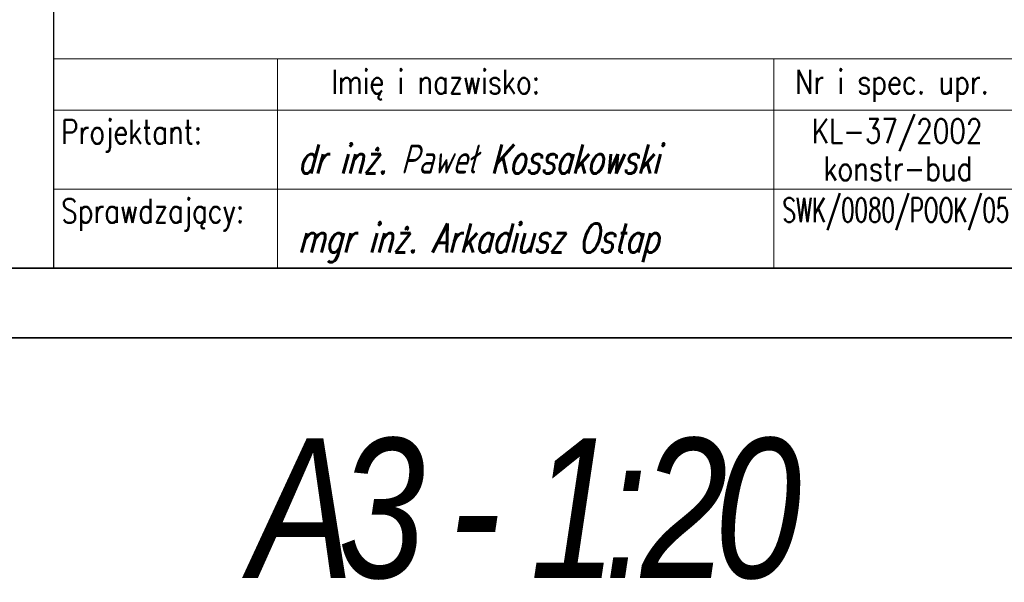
# Model space of a CAD drawing. Header units: millimetres. Extents: x -176817 to 571382, y -58489 to 156123.
# Tile 69 of 256: x -164016 to -162607, y 90752 to 91558. Entities that reach past the tile are written whole.
import ezdxf
from ezdxf.enums import TextEntityAlignment as Align

# ---------------------------------------------------------------- set-up
doc = ezdxf.new("R2010")
doc.units = ezdxf.units.MM
doc.header["$LTSCALE"] = 0.2
for name, color, linetype, lineweight in [('-AAA Kontur', 7, 'Continuous', 35), ('-AAA Opisy2', 71, 'Continuous', 18), ('-AAA Widok', 2, 'Continuous', 30), ('Prz', 5, 'Continuous', 13), ('TABELA', 7, 'Continuous', 13)]:
    doc.layers.add(name, color=color, linetype=linetype, lineweight=lineweight)
doc.styles.add('Pozycja 2', font='ariali.ttf', dxfattribs={"width": 0.8})
doc.styles.add('ROMANS', font='romans.shx')

# ---------------------------------------------------------------- blocks, each defined once
blk = doc.blocks.new('A$C72E22663')
at = {"layer": 'Prz'}
blk.add_lwpolyline([(-1140, 0), (0, 0), (0, 459.29), (-1140, 459.29)], close=True, dxfattribs=at)
at = {"layer": 'TABELA', "color": 3}
for p, q in [((-1140, 149.76), (-248.8, 149.76)), ((-979.9, 56.54), (-979.9, 149.76)), ((-624.74, 56.54), (-624.74, 149.76)), ((-1140, 113.08), (-248.8, 113.08)), ((-979.9, 0), (-979.9, 93.22)), ((-624.74, 0), (-624.74, 93.22))]:
    blk.add_line(p, q, dxfattribs=at)
at = {"layer": 'TABELA', "color": 2}
blk.add_line((-1140, 56.54), (-248.8, 56.54), dxfattribs=at)
at = {"layer": 'TABELA', "color": 4, "style": 'ROMANS'}
for s, width, p in [('Imię i nazwisko:', 0.8, (-941.25, 124.65)), ('Nr i spec. upr.', 0.8, (-609.4, 124.65)), ('Projektant:', 0.8, (-1134.55, 88.91)), ('KL-37/2002', 0.8, (-597.45, 89.49)), ('konstr-bud', 0.8, (-589.19, 62.68)), ('Sprawdzający:', 0.8, (-1134.55, 32.37)), ('SWK/0080/POOK/05', 0.65, (-618.42, 32.95))]:
    blk.add_text(s, height=17.28, rotation=360, dxfattribs=dict(at, width=width)).set_placement(p)
at = {"layer": 'TABELA', "color": 3, "style": 'ROMANS', "oblique": 15}
for s, width, p, p2 in [('dr inż. Paweł Kossakowski', 0.608363, (-965.19, 67.68), (-706.88, 67.68)), ('mgr inż. Arkadiusz Ostap', 0.634942, (-965.19, 11.14), (-706.88, 11.14))]:
    blk.add_text(s, height=20.736, rotation=360, dxfattribs=dict(at, width=width)).set_placement(p, p2, align=Align.FIT)

msp = doc.modelspace()

# ---------------------------------------------------------------- linework, layer by layer
at = {"layer": '-AAA Kontur'}
for points in [[(-169727.5968, 91102.5045), (-161587.5968, 91102.5045), (-161587.5968, 96782.5045), (-169727.5968, 96782.5045)], [(-169627.5968, 91202.5045), (-161687.5968, 91202.5045), (-161687.5968, 96682.5045), (-169627.5968, 96682.5045)]]:
    msp.add_lwpolyline(points, close=True, dxfattribs=at)
at = {"layer": '-AAA Widok'}
msp.add_lwpolyline([(-165055.3319, 91932.3405), (-163967.5968, 91932.3405), (-163967.5968, 91202.5045), (-165055.3319, 91202.5045)], close=True, dxfattribs=at)

# ---------------------------------------------------------------- block references
at = {"layer": '-AAA Opisy2', "color": 42, "xscale": 2, "yscale": 2, "zscale": 2}
msp.add_blockref('A$C72E22663', (-161687.5968, 91202.5045), dxfattribs=at)

# ---------------------------------------------------------------- next in the draw order: texts
at = {"layer": '-AAA Widok', "insert": (-163301.42, 90755.9827), "char_height": 200, "width": 744.159966, "attachment_point": 8, "style": 'Pozycja 2', "bg_fill": 3, "box_fill_scale": 1, "bg_fill_color": 256, "bg_fill_transparency": 3936642}
msp.add_mtext('{\\T0.85;A3 - 1:20}', dxfattribs=at)

doc.saveas('drawing.dxf')
